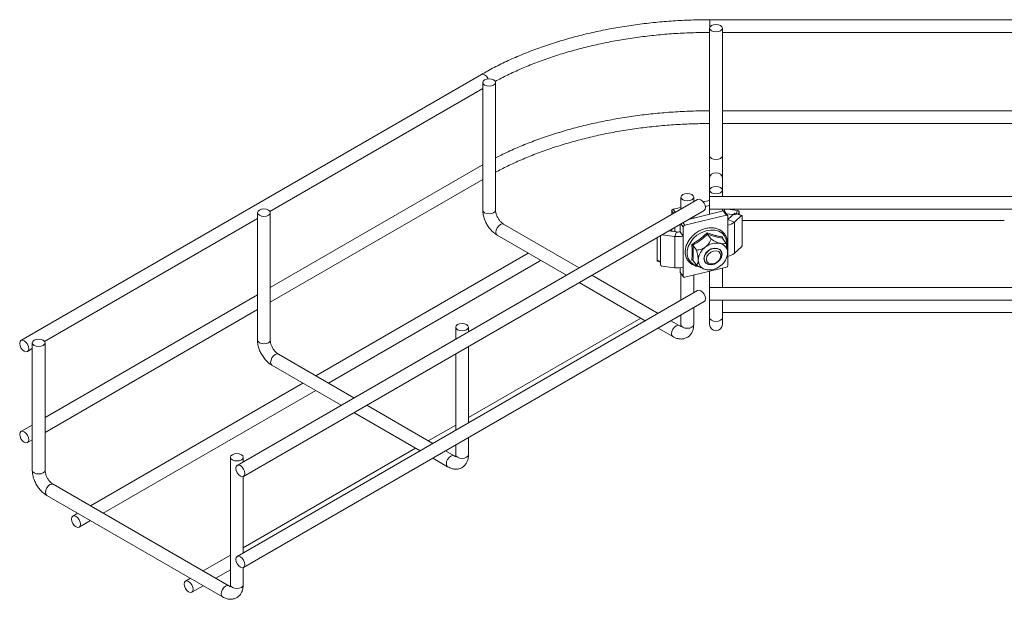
# Model space of a CAD drawing. Header units: millimetres. Extents: x 629 to 3946, y -402 to 1746.
# Tile 1 of 18: x 669 to 978, y -321 to -139. Entities that reach past the tile are written whole.
import ezdxf

# ---------------------------------------------------------------- set-up
doc = ezdxf.new("R2010")
doc.units = ezdxf.units.MM

msp = doc.modelspace()

# ---------------------------------------------------------------- linework, layer by layer
at = {"color": 7, "linetype": 'Continuous', "lineweight": 15}
for p, q in [((989.92, -139.01), (885.92, -139.01)), ((885.84, -141.69), (885.84, -181.7)), ((889.84, -181.7), (889.84, -141.69)), ((889.84, -143.01), (985.84, -143.01)), ((814.21, -156.19), (669.65, -239.64)), ((747.78, -199.15), (814.62, -160.57)), ((814.62, -158.74), (814.62, -198.75)), ((818.62, -198.75), (818.62, -158.74)), ((985.84, -167.59), (889.84, -167.59)), ((889.84, -171.59), (985.84, -171.59)), ((814.21, -184.77), (747.91, -223.04)), ((814.62, -184.53), (814.21, -184.77)), ((747.91, -227.66), (814.62, -189.15)), ((885.84, -188.67), (885.84, -192.49)), ((889.84, -192.49), (889.84, -188.67)), ((876.85, -194.66), (876.85, -198.4)), ((880.85, -196.09), (880.85, -194.66)), ((885.84, -192.49), (885.84, -194.43)), ((989.84, -194.43), (885.84, -194.43)), ((889.84, -194.43), (889.84, -192.49)), ((882.09, -195.38), (737.54, -278.83)), ((885.84, -195.71), (883.86, -196.19)), ((885.84, -197.27), (884.48, -197.6)), ((739.54, -282.29), (884.09, -198.84)), ((743.91, -199.56), (743.91, -239.57)), ((747.91, -239.57), (747.91, -199.56)), ((873.93, -198.99), (873.93, -200.09)), ((876.85, -197.88), (874.39, -198.47)), ((878.03, -203.5), (891.1, -200.35)), ((879.22, -201.65), (890.14, -199.02)), ((880.85, -201.26), (880.85, -200.71)), ((885.84, -198.43), (885.84, -200.05)), ((885.84, -198.43), (989.84, -198.43)), ((889.84, -199.09), (889.84, -198.43)), ((891.1, -200.35), (890.14, -199.02)), ((891.51, -200.46), (890.54, -199.13)), ((894.09, -200.25), (891.07, -199.87)), ((894.62, -198.84), (891.41, -198.43)), ((891.56, -201.68), (893.71, -199.72)), ((891.56, -200.65), (891.56, -203.5)), ((895.82, -200.49), (893.63, -202.5)), ((895.82, -200.49), (893.71, -199.72)), ((894.09, -200.25), (894.62, -198.84)), ((896, -200.43), (894.58, -199.92)), ((895.11, -199.31), (895.11, -200.11)), ((896.09, -200.66), (896.09, -209.64)), ((677.07, -239.97), (743.91, -201.39)), ((844.9, -216.85), (821.16, -203.14)), ((876.61, -203.16), (876.61, -205.55)), ((891.56, -203.5), (891.56, -213.3)), ((893.63, -202.5), (893.63, -212.29)), ((896.09, -202.02), (978.36, -202.02)), ((819.16, -206.6), (840.9, -219.15)), ((870.38, -206.86), (870.38, -215.84)), ((870.4, -206.74), (870.4, -206.75)), ((870.87, -206.51), (870.81, -206.51)), ((870.87, -206.51), (874.88, -207.02)), ((872.91, -205.29), (875.41, -205.61)), ((875.41, -205.61), (874.88, -207.02)), ((874.88, -207.02), (874.88, -216.82)), ((876.61, -205.55), (877.57, -206.88)), ((877.57, -204.02), (877.57, -206.88)), ((877.57, -206.88), (877.57, -216.68)), ((885.23, -206.29), (886.36, -207.86)), ((869.4, -207.32), (869.4, -214.49)), ((880.62, -209.76), (881.75, -211.33)), ((889.84, -207.54), (890.98, -209.1)), ((889.93, -207.16), (889.95, -207.69)), ((828.89, -212.22), (762.18, -250.73)), ((889.31, -211.53), (889.27, -211.47)), ((891.38, -213.11), (891.41, -212.98)), ((895.82, -210.29), (893.63, -212.29)), ((766.18, -253.04), (832.47, -214.77)), ((869.5, -214.72), (870.38, -215.04)), ((870.87, -216.31), (874.88, -216.82)), ((880.71, -214.61), (880.24, -214.45)), ((880.62, -214.48), (881.75, -216.04)), ((884.41, -214.99), (884.45, -215.05)), ((891.56, -213.3), (891.56, -216.16)), ((869.65, -231.14), (848.9, -219.15)), ((876.61, -218.2), (876.61, -216.84)), ((876.61, -218.2), (877.57, -219.53)), ((876.66, -218.39), (877.63, -219.72)), ((876.85, -218.64), (876.85, -226.98)), ((877.57, -219.53), (877.57, -216.68)), ((878.03, -219.83), (891.1, -216.68)), ((880.85, -224.67), (880.85, -219.15)), ((885.21, -217.5), (885.3, -217.5)), ((885.84, -217.95), (885.84, -223.01)), ((889.84, -223.01), (889.84, -216.98)), ((844.9, -221.46), (865.65, -233.44)), ((743.91, -225.35), (677.2, -263.86)), ((882.09, -223.96), (737.54, -307.4)), ((989.84, -223.01), (885.84, -223.01)), ((739.54, -310.87), (884.09, -227.42)), ((885.84, -227.01), (885.84, -232.5)), ((885.84, -227.01), (989.84, -227.01)), ((889.84, -232.5), (889.84, -227.01)), ((677.2, -268.48), (743.91, -229.97)), ((876.85, -231.6), (876.85, -234.67)), ((880.85, -234.67), (880.85, -229.29)), ((889.84, -230.88), (985.84, -230.88)), ((864.24, -232.63), (810.14, -263.86)), ((876.31, -234.98), (873.65, -233.44)), ((806.14, -235.48), (806.14, -239.22)), ((810.14, -236.91), (810.14, -235.48)), ((869.65, -235.75), (874.31, -238.44)), ((673.2, -240.38), (673.2, -280.39)), ((677.2, -280.39), (677.2, -240.38)), ((671.65, -243.1), (673.2, -242.21)), ((774.19, -257.67), (750.45, -243.96)), ((806.14, -243.84), (806.14, -267.8)), ((810.14, -265.49), (810.14, -241.53)), ((748.45, -247.42), (770.19, -259.98)), ((758.18, -253.04), (691.46, -291.55)), ((695.47, -293.86), (762.18, -255.35)), ((774.19, -262.28), (794.94, -274.26)), ((798.94, -271.96), (778.19, -259.98)), ((673.2, -266.17), (669.65, -268.22)), ((806.14, -266.17), (797.53, -271.14)), ((671.65, -271.68), (673.2, -270.79)), ((810.14, -275.49), (810.14, -270.11)), ((793.53, -273.45), (739.43, -304.68)), ((805.6, -275.8), (802.94, -274.26)), ((806.14, -272.42), (806.14, -275.49)), ((735.43, -276.3), (735.43, -316.31)), ((739.43, -277.73), (739.43, -276.3)), ((798.94, -276.57), (803.6, -279.26)), ((739.43, -306.31), (739.43, -282.34)), ((734.89, -316.62), (679.74, -284.78)), ((677.74, -288.24), (732.89, -320.08)), ((687.46, -293.86), (685.92, -294.75)), ((687.92, -298.22), (691.46, -296.17)), ((735.43, -306.99), (726.82, -311.96)), ((730.82, -314.27), (735.43, -311.61)), ((739.43, -316.31), (739.43, -310.92)), ((722.82, -314.27), (721.27, -315.16)), ((723.27, -318.63), (726.82, -316.58))]:
    msp.add_line(p, q, dxfattribs=at)
at = {"color": 8, "linetype": 'Continuous', "lineweight": 15}
for p, q in [((814.62, -184.68), (814.21, -184.77)), ((874.49, -199.76), (873.93, -198.99)), ((874.39, -198.47), (875.08, -199.42)), ((890.36, -199.01), (890.58, -198.43)), ((895.11, -199.31), (894.85, -200.01)), ((877.57, -204.02), (876.85, -203.02)), ((877.44, -202.68), (878.03, -203.5)), ((893.63, -202.5), (891.56, -201.74)), ((870.88, -206.46), (870.87, -206.51)), ((873.97, -204.68), (873.97, -205.43)), ((874.89, -204.15), (874.89, -205.54)), ((869.4, -214.49), (870.38, -214.85))]:
    msp.add_line(p, q, dxfattribs=at)
at = {"color": 8, "linetype": 'Continuous', "lineweight": 15, "flags": 128}
for points in [[(885.92, -141.37), (885.92, -140.67), (885.92, -139.95), (885.92, -139.38), (885.92, -139.06), (885.92, -139.01)], [(816.34, -157.59), (816.21, -157.34), (815.75, -156.72), (815.21, -156.29), (814.67, -156.1), (814.21, -156.19)], [(885.84, -181.7), (885.99, -182.14), (886.43, -182.52), (887.07, -182.77), (887.84, -182.85), (888.61, -182.77), (889.25, -182.52), (889.69, -182.14), (889.84, -181.7)], [(885.84, -188.67), (885.99, -188.04), (886.43, -187.51), (887.07, -187.16), (887.84, -187.04), (888.61, -187.16), (889.25, -187.51), (889.69, -188.04), (889.84, -188.67)], [(814.62, -198.75), (814.77, -199.19), (815.21, -199.56), (815.86, -199.81), (816.62, -199.9), (817.39, -199.81), (818.04, -199.56), (818.47, -199.19), (818.62, -198.75), (818.62, -198.75)], [(819.16, -206.6), (819.16, -206.6), (818.85, -206.25), (818.74, -205.69), (818.85, -205), (819.16, -204.29), (819.62, -203.67), (820.16, -203.24), (820.7, -203.05), (821.16, -203.14)], [(891.18, -209.71), (891.21, -209.18), (891.04, -207.95), (890.54, -206.87), (889.75, -205.99), (888.7, -205.37), (887.45, -205.03), (886.07, -205), (884.63, -205.27), (883.21, -205.84), (881.88, -206.66), (880.73, -207.7), (879.8, -208.91), (879.15, -210.2), (878.82, -211.53), (878.82, -212.8), (879.15, -213.97), (879.8, -214.95), (880.73, -215.71), (881.88, -216.19), (882.19, -216.26)], [(874.31, -238.44), (874.01, -238.09), (873.9, -237.53), (874.01, -236.84), (874.31, -236.13), (874.77, -235.51), (875.31, -235.08), (875.85, -234.89), (876.31, -234.98), (876.33, -234.99)], [(880.26, -235.49), (879.61, -235.74), (878.85, -235.82), (878.08, -235.74), (877.43, -235.49), (877, -235.11), (876.85, -234.67)], [(880.85, -234.67), (880.7, -235.11), (880.26, -235.49)], [(887.84, -233.65), (887.07, -233.57), (886.43, -233.32), (885.99, -232.94), (885.84, -232.5)], [(889.84, -232.5), (889.69, -232.94), (889.25, -233.32), (888.61, -233.57), (887.84, -233.65)], [(743.91, -239.57), (744.06, -240.01), (744.5, -240.38), (745.15, -240.63), (745.91, -240.72), (746.68, -240.63), (747.33, -240.38), (747.76, -240.01), (747.91, -239.57), (747.91, -239.57)], [(748.45, -247.42), (748.45, -247.42), (748.14, -247.07), (748.03, -246.51), (748.14, -245.82), (748.45, -245.11), (748.91, -244.5), (749.45, -244.06), (749.99, -243.87), (750.45, -243.96)], [(803.6, -279.26), (803.29, -278.91), (803.19, -278.35), (803.29, -277.66), (803.6, -276.95), (804.06, -276.34), (804.6, -275.9), (805.14, -275.71), (805.6, -275.8), (805.62, -275.81)], [(809.55, -276.31), (808.9, -276.56), (808.14, -276.64), (807.37, -276.56), (806.72, -276.31), (806.29, -275.93), (806.14, -275.49)], [(810.14, -275.49), (809.98, -275.93), (809.55, -276.31)], [(673.2, -280.39), (673.35, -280.83), (673.79, -281.2), (674.44, -281.46), (675.2, -281.54), (675.97, -281.46), (676.62, -281.2), (677.05, -280.83), (677.2, -280.39)], [(677.74, -288.24), (677.74, -288.24), (677.43, -287.89), (677.32, -287.33), (677.43, -286.64), (677.74, -285.93), (678.2, -285.32), (678.74, -284.88), (679.28, -284.69), (679.74, -284.78)], [(732.89, -320.08), (732.58, -319.73), (732.48, -319.17), (732.58, -318.48), (732.89, -317.77), (733.35, -317.16), (733.89, -316.72), (734.43, -316.53), (734.89, -316.62), (734.91, -316.63)], [(738.84, -317.13), (738.19, -317.38), (737.43, -317.46), (736.66, -317.38), (736.01, -317.13), (735.58, -316.75), (735.43, -316.31)], [(739.43, -316.31), (739.27, -316.75), (738.84, -317.13)]]:
    msp.add_lwpolyline(points, dxfattribs=at)
at = {"color": 7, "linetype": 'Continuous', "lineweight": 15, "flags": 128}
for points in [[(887.84, -140.53), (887.07, -140.62), (886.43, -140.87), (885.99, -141.25), (885.84, -141.69), (885.99, -142.13), (886.43, -142.51), (887.07, -142.76), (887.84, -142.84), (888.61, -142.76), (889.25, -142.51), (889.69, -142.13), (889.84, -141.69), (889.69, -141.25), (889.25, -140.87), (888.61, -140.62), (887.84, -140.53)], [(815.21, -157.92), (814.77, -158.3), (814.62, -158.74), (814.77, -159.18), (815.21, -159.55), (815.86, -159.8), (816.62, -159.89), (817.39, -159.8), (818.04, -159.55), (818.47, -159.18), (818.62, -158.74), (818.47, -158.3), (818.04, -157.92), (817.39, -157.67), (816.62, -157.58), (815.86, -157.67), (815.21, -157.92)], [(885.84, -181.7), (885.84, -182.55), (885.84, -183.48), (885.84, -184.45), (885.84, -185.43), (885.84, -186.38), (885.84, -187.25), (885.84, -188.03), (885.84, -188.67)], [(889.84, -188.67), (889.84, -188.03), (889.84, -187.25), (889.84, -186.38), (889.84, -185.43), (889.84, -184.45), (889.84, -183.48), (889.84, -182.55), (889.84, -181.7)], [(887.84, -193.64), (887.07, -193.56), (886.43, -193.31), (885.99, -192.93), (885.84, -192.49), (885.99, -192.05), (886.43, -191.67), (887.07, -191.42), (887.84, -191.34), (888.61, -191.42), (889.25, -191.67), (889.69, -192.05), (889.84, -192.49), (889.69, -192.93), (889.25, -193.31), (888.61, -193.56), (887.84, -193.64)], [(880.26, -195.48), (879.61, -195.73), (878.85, -195.81), (878.08, -195.73), (877.43, -195.48), (877, -195.1), (876.85, -194.66), (877, -194.22), (877.43, -193.84), (878.08, -193.59), (878.85, -193.5), (879.61, -193.59), (880.26, -193.84), (880.7, -194.22), (880.85, -194.66), (880.7, -195.1), (880.26, -195.48)], [(885.84, -198.43), (885.84, -198.36), (885.84, -198.02), (885.84, -197.43), (885.84, -196.69), (885.84, -195.91), (885.84, -195.21), (885.84, -194.7), (885.84, -194.45), (885.84, -194.43)], [(884.5, -197.92), (884.4, -197.24), (884.09, -196.53), (883.63, -195.91), (883.09, -195.48), (882.55, -195.29), (882.09, -195.38)], [(744.5, -198.74), (744.06, -199.12), (743.91, -199.56), (744.06, -200), (744.5, -200.37), (745.15, -200.62), (745.91, -200.71), (746.68, -200.62), (747.33, -200.37), (747.76, -200), (747.91, -199.56), (747.76, -199.12), (747.33, -198.74), (746.68, -198.49), (745.91, -198.4), (745.15, -198.49), (744.5, -198.74)], [(884.09, -198.84), (884.09, -198.84), (884.4, -198.49), (884.5, -197.92)], [(896.09, -200.66), (896.09, -200.58), (896.07, -200.52), (896.05, -200.47), (896.01, -200.44), (895.97, -200.43), (895.93, -200.43), (895.88, -200.45), (895.82, -200.49)], [(870.4, -206.75), (870.39, -206.78), (870.38, -206.86)], [(889.74, -212.6), (889.57, -213.5), (889.07, -214.39), (888.31, -215.13), (887.38, -215.66), (886.38, -215.9), (885.45, -215.82), (884.69, -215.44), (884.19, -214.8), (884.02, -213.98), (884.19, -213.07), (884.69, -212.19), (885.45, -211.44), (886.38, -210.91), (887.38, -210.67), (888.31, -210.75), (889.07, -211.13), (889.57, -211.77), (889.74, -212.6)], [(884.92, -212.03), (885.71, -211.35), (886.64, -210.9), (887.6, -210.75), (888.47, -210.9), (889.15, -211.33), (889.55, -212.01), (889.64, -212.83), (889.39, -213.72), (888.84, -214.55), (888.05, -215.22), (887.12, -215.67), (886.16, -215.83), (885.29, -215.68), (884.61, -215.24), (884.21, -214.57), (884.12, -213.74), (884.37, -212.86), (884.92, -212.03)], [(885.5, -212.55), (886.23, -211.95), (887.09, -211.58), (887.96, -211.53), (888.69, -211.78), (889.18, -212.31), (889.35, -213.04), (889.18, -213.84), (888.69, -214.61), (887.96, -215.22), (887.09, -215.58), (886.23, -215.63), (885.5, -215.38), (885.01, -214.85), (884.84, -214.13), (885.01, -213.32), (885.5, -212.55)], [(832.47, -214.77), (832.47, -214.77), (832.76, -214.46)], [(884.5, -226.5), (884.4, -225.82), (884.09, -225.11), (883.63, -224.49), (883.09, -224.05), (882.55, -223.87), (882.09, -223.96)], [(885.84, -227.01), (885.84, -226.94), (885.84, -226.6), (885.84, -226.01), (885.84, -225.27), (885.84, -224.49), (885.84, -223.79), (885.84, -223.28), (885.84, -223.03), (885.84, -223.01)], [(884.09, -227.42), (884.09, -227.42), (884.4, -227.07), (884.5, -226.5)], [(809.55, -236.3), (808.9, -236.55), (808.14, -236.63), (807.37, -236.55), (806.72, -236.3), (806.29, -235.92), (806.14, -235.48), (806.29, -235.04), (806.72, -234.66), (807.37, -234.41), (808.14, -234.32), (808.9, -234.41), (809.55, -234.66), (809.98, -235.04), (810.14, -235.48), (809.98, -235.92), (809.55, -236.3)], [(885.84, -232.5), (885.84, -232.97), (885.84, -233.38), (885.84, -233.75), (885.84, -234.05), (885.84, -234.3), (885.84, -234.47), (885.84, -234.58), (885.84, -234.61)], [(889.84, -234.61), (889.84, -234.58), (889.84, -234.47), (889.84, -234.3), (889.84, -234.05), (889.84, -233.75), (889.84, -233.38), (889.84, -232.97), (889.84, -232.5)], [(669.24, -240.55), (669.35, -241.24), (669.65, -241.95), (670.11, -242.57), (670.65, -243), (671.2, -243.19), (671.65, -243.1), (671.96, -242.75), (672.07, -242.19), (671.96, -241.5), (671.65, -240.79), (671.2, -240.17), (670.65, -239.74), (670.11, -239.55), (669.65, -239.64), (669.35, -239.99), (669.24, -240.55)], [(673.79, -239.56), (673.35, -239.94), (673.2, -240.38), (673.35, -240.82), (673.79, -241.19), (674.44, -241.44), (675.2, -241.53), (675.97, -241.44), (676.62, -241.19), (677.05, -240.82), (677.2, -240.38), (677.05, -239.94), (676.62, -239.56), (675.97, -239.31), (675.2, -239.22), (674.44, -239.31), (673.79, -239.56)], [(669.24, -269.13), (669.35, -269.82), (669.65, -270.53), (670.11, -271.14), (670.65, -271.58), (671.2, -271.77), (671.65, -271.68), (671.96, -271.33), (672.07, -270.76), (671.96, -270.08), (671.65, -269.37), (671.2, -268.75), (670.65, -268.32), (670.11, -268.13), (669.65, -268.22), (669.35, -268.57), (669.24, -269.13)], [(738.84, -277.12), (738.19, -277.37), (737.43, -277.45), (736.66, -277.37), (736.01, -277.12), (735.58, -276.74), (735.43, -276.3), (735.58, -275.86), (736.01, -275.48), (736.66, -275.23), (737.43, -275.15), (738.19, -275.23), (738.84, -275.48), (739.27, -275.86), (739.43, -276.3), (739.27, -276.74), (738.84, -277.12)], [(737.12, -279.74), (737.23, -280.43), (737.54, -281.13), (738, -281.75), (738.54, -282.19), (739.08, -282.38), (739.54, -282.29), (739.84, -281.94), (739.95, -281.37), (739.84, -280.69), (739.54, -279.98), (739.08, -279.36), (738.54, -278.92), (738, -278.74), (737.54, -278.83), (737.23, -279.18), (737.12, -279.74)], [(685.5, -295.67), (685.61, -296.36), (685.92, -297.06), (686.38, -297.68), (686.92, -298.12), (687.46, -298.31), (687.92, -298.22), (688.23, -297.86), (688.33, -297.3), (688.23, -296.61), (687.92, -295.91), (687.46, -295.29), (686.92, -294.85), (686.38, -294.66), (685.92, -294.75), (685.61, -295.11), (685.5, -295.67)], [(737.12, -308.32), (737.23, -309.01), (737.54, -309.71), (738, -310.33), (738.54, -310.77), (739.08, -310.96), (739.54, -310.87), (739.84, -310.52), (739.95, -309.95), (739.84, -309.27), (739.54, -308.56), (739.08, -307.94), (738.54, -307.5), (738, -307.31), (737.54, -307.4), (737.23, -307.76), (737.12, -308.32)], [(720.86, -316.08), (720.97, -316.77), (721.27, -317.47), (721.73, -318.09), (722.27, -318.53), (722.81, -318.72), (723.27, -318.63), (723.58, -318.27), (723.69, -317.71), (723.58, -317.02), (723.27, -316.32), (722.81, -315.7), (722.27, -315.26), (721.73, -315.07), (721.27, -315.16), (720.97, -315.52), (720.86, -316.08)]]:
    msp.add_lwpolyline(points, dxfattribs=at)
at = {"color": 7, "linetype": 'Continuous', "lineweight": 15}
for centre, radius, start, end in [((874.51, -199.04), 0.588, 102.1516, 174.64), ((890.25, -199.37), 0.375, 39.9613, 108.3111), ((891.22, -200.66), 0.338, 2.8557, 111.6025), ((894.59, -199.36), 0.528, 6.1892, 86.0352), ((878.16, -204.08), 0.588, 102.1516, 174.64), ((890.59, -198.88), 4.72, 281.8885, 310.0853), ((875.83, -199.49), 7.59, 262.7568, 283.2315), ((875.83, -202.26), 3.37, 262.7558, 283.2318), ((888.05, -214.61), 5.53, 78.1579, 128.9649), ((888.49, -212.12), 3, 358.9049, 76.5932), ((895.11, -209.62), 0.978, 316.5864, 358.8343), ((887.63, -214.73), 5.37, 124.6786, 176.5017), ((886.13, -211.85), 5.38, 304.679, 356.5011), ((890.59, -208.68), 4.72, 281.8885, 310.0853), ((869.62, -214.53), 0.223, 169.7057, 236.2839), ((870.9, -215.79), 0.528, 186.1843, 266.0401), ((885.27, -214.46), 3, 178.9045, 256.5928), ((885.71, -211.96), 5.53, 258.1582, 308.9646), ((890.98, -216.11), 0.588, 282.1554, 354.6362), ((875.83, -209.29), 7.59, 262.7568, 283.2315), ((876.91, -218.21), 0.305, 179.0196, 215.3807), ((877.91, -219.52), 0.337, 182.8524, 291.6059), ((887.84, -234.61), 2, 180, 0)]:
    msp.add_arc(centre, radius, start, end, dxfattribs=at)
for points, knots in [([(885.92, -139.01), (884.92, -139.02), (882.03, -139.03), (877.26, -139.2), (871.62, -139.57), (866.02, -140.12), (860.48, -140.86), (855.03, -141.77), (849.66, -142.86), (844.41, -144.12), (839.28, -145.55), (834.3, -147.15), (829.48, -148.9), (824.83, -150.81), (820.37, -152.88), (816.85, -154.69), (814.85, -155.83), (814.21, -156.19)], [0, 0, 0, 0, 0.037618, 0.108983, 0.180357, 0.251736, 0.323124, 0.394521, 0.465931, 0.537357, 0.608801, 0.680264, 0.751748, 0.823256, 0.894786, 0.96634, 1, 1, 1, 1]), ([(818.49, -158.39), (819.78, -157.7), (822.43, -156.31), (826.7, -154.36), (831.22, -152.52), (835.92, -150.82), (840.78, -149.28), (845.79, -147.89), (850.93, -146.68), (856.19, -145.62), (861.53, -144.75), (866.96, -144.04), (872.46, -143.51), (877.99, -143.17), (882.49, -143.03), (885.13, -143.02), (885.92, -143.01)], [0, 0, 0, 0, 0.071, 0.145667, 0.220352, 0.295057, 0.369783, 0.444529, 0.519295, 0.59408, 0.668879, 0.743692, 0.818516, 0.893348, 0.968185, 1, 1, 1, 1]), ([(885.92, -167.59), (884.92, -167.6), (882.03, -167.61), (877.26, -167.78), (871.62, -168.15), (866.02, -168.7), (860.48, -169.44), (855.03, -170.35), (849.66, -171.44), (844.41, -172.7), (839.28, -174.13), (834.3, -175.73), (829.48, -177.48), (824.83, -179.4), (821.21, -181.04), (819.21, -182.09), (818.62, -182.4)], [0, 0, 0, 0, 0.0406854, 0.1178693, 0.1950632, 0.2722629, 0.349471, 0.4266903, 0.5039233, 0.5811733, 0.658442, 0.7357322, 0.8130457, 0.8903836, 0.9677469, 1, 1, 1, 1]), ([(818.62, -186.89), (819.87, -186.24), (822.48, -184.86), (826.71, -182.94), (831.22, -181.1), (835.92, -179.4), (840.78, -177.86), (845.79, -176.47), (850.93, -175.25), (856.19, -174.2), (861.53, -173.32), (866.96, -172.62), (872.46, -172.09), (877.99, -171.75), (882.49, -171.61), (885.13, -171.59), (885.92, -171.59)], [0, 0, 0, 0, 0.06871, 0.143561, 0.218429, 0.293319, 0.368229, 0.44316, 0.51811, 0.593079, 0.668063, 0.74306, 0.818068, 0.893085, 0.968106, 1, 1, 1, 1]), ([(814.62, -198.75), (814.63, -199), (814.65, -199.7), (814.9, -200.9), (815.4, -202.28), (816.11, -203.6), (816.99, -204.8), (818.01, -205.85), (818.78, -206.35), (819.16, -206.6)], [0, 0, 0, 0, 0.085868, 0.238022, 0.389738, 0.541078, 0.692968, 0.846562, 1, 1, 1, 1]), ([(821.16, -203.14), (821.06, -203.08), (820.79, -202.91), (820.28, -202.46), (819.68, -201.74), (819.17, -200.87), (818.81, -199.97), (818.64, -199.23), (818.63, -198.88), (818.62, -198.75)], [0, 0, 0, 0, 0.082293, 0.239608, 0.402282, 0.56915, 0.736977, 0.90151, 1, 1, 1, 1]), ([(891.23, -210.22), (891.3, -209.86), (891.38, -209.42), (891.39, -208.77), (891.35, -208.07), (891.08, -207.07), (890.48, -206.05), (889.63, -205.23), (888.57, -204.65), (887.35, -204.32), (886.02, -204.25), (884.63, -204.46), (883.24, -204.93), (881.92, -205.65), (880.72, -206.57), (879.7, -207.67), (878.91, -208.9), (878.38, -210.19), (878.14, -211.5), (878.21, -212.76), (878.58, -213.92), (879.23, -214.9), (880.13, -215.69), (881.22, -216.19), (882.03, -216.47), (882.47, -216.46), (882.47, -216.46)], [0, 0, 0, 0, 0.039741, 0.046817, 0.072238, 0.118621, 0.164615, 0.210204, 0.255719, 0.301533, 0.34781, 0.394458, 0.441307, 0.488238, 0.535214, 0.582248, 0.629354, 0.676531, 0.723688, 0.770628, 0.817098, 0.862993, 0.908549, 0.954094, 0.999992, 1, 1, 1, 1]), ([(880.24, -209.5), (881.1, -208.98), (882.34, -208.23), (883.93, -206.94), (884.66, -206.25), (885.08, -205.85)], [0, 0, 0, 0, 0.4997283, 0.7147974, 1, 1, 1, 1]), ([(885.23, -206.29), (884.51, -206.94), (883.08, -208.24), (881.44, -209.25), (880.62, -209.76)], [0, 0, 0, 0, 0.500001, 1, 1, 1, 1]), ([(885.08, -205.85), (885.94, -206.16), (887.17, -206.59), (888.76, -206.97), (889.51, -207.09), (889.93, -207.16)], [0, 0, 0, 0, 0.499731, 0.714799, 1, 1, 1, 1]), ([(885.23, -206.29), (885.21, -206.27), (885.18, -206.22), (885.14, -206.11), (885.11, -205.98), (885.09, -205.9), (885.08, -205.85), (885.08, -205.85)], [0, 0, 0, 0, 0.236193, 0.471411, 0.732471, 0.992088, 1, 1, 1, 1]), ([(889.84, -207.54), (889.12, -207.4), (887.69, -207.13), (886.05, -206.57), (885.23, -206.29)], [0, 0, 0, 0, 0.499999, 1, 1, 1, 1]), ([(880.24, -214.45), (880.3, -213.7), (880.39, -212.63), (880.35, -210.92), (880.28, -210.01), (880.24, -209.5)], [0, 0, 0, 0, 0.5004636, 0.7151616, 1, 1, 1, 1]), ([(880.24, -209.5), (880.24, -209.5), (880.28, -209.52), (880.36, -209.56), (880.47, -209.62), (880.56, -209.7), (880.6, -209.74), (880.62, -209.76)], [0, 0, 0, 0, 0.007917, 0.267558, 0.528608, 0.763825, 1, 1, 1, 1]), ([(880.62, -209.76), (880.67, -210.62), (880.77, -212.33), (880.67, -213.76), (880.62, -214.48)], [0, 0, 0, 0, 0.499212, 1, 1, 1, 1]), ([(884.57, -210.31), (884.79, -210.12), (885.36, -209.64), (885.93, -208.77), (886.24, -208.13), (886.36, -207.86)], [0, 0, 0, 0, 0.259124, 0.686781, 1, 1, 1, 1]), ([(886.36, -207.86), (886.93, -208.18), (887.81, -208.69), (888.77, -209.08), (889.12, -209.18), (889.19, -209.19)], [0, 0, 0, 0, 0.599195, 0.92796, 1, 1, 1, 1]), ([(889.19, -209.19), (889.4, -209.24), (889.97, -209.37), (890.55, -209.29), (890.85, -209.16), (890.98, -209.1)], [0, 0, 0, 0, 0.2591238, 0.6867812, 1, 1, 1, 1]), ([(889.84, -207.54), (889.83, -207.51), (889.81, -207.46), (889.82, -207.37), (889.86, -207.27), (889.9, -207.2), (889.93, -207.16), (889.93, -207.16)], [0, 0, 0, 0, 0.236194, 0.471396, 0.732448, 0.992097, 1, 1, 1, 1]), ([(890.98, -209.1), (891.02, -209.26), (891.19, -209.93), (891.41, -210.96), (891.49, -211.82), (891.49, -212.14), (891.49, -212.17)], [0, 0, 0, 0, 0.1478801, 0.6465408, 0.9592433, 1, 1, 1, 1]), ([(881.75, -211.33), (882.32, -211.24), (883.19, -211.09), (884.16, -210.61), (884.51, -210.35), (884.57, -210.31)], [0, 0, 0, 0, 0.599195, 0.92796, 1, 1, 1, 1]), ([(882.27, -214.4), (882.27, -214.36), (882.26, -214.05), (882.18, -213.19), (881.96, -212.16), (881.79, -211.48), (881.75, -211.33)], [0, 0, 0, 0, 0.0407568, 0.353459, 0.8521199, 1, 1, 1, 1]), ([(891.49, -212.17), (891.49, -212.41), (891.48, -212.72), (891.42, -212.9), (891.4, -212.93)], [0, 0, 0, 0, 0.788266, 1, 1, 1, 1]), ([(880.24, -214.45), (880.24, -214.45), (880.28, -214.43), (880.36, -214.41), (880.47, -214.4), (880.56, -214.42), (880.6, -214.46), (880.62, -214.48)], [0, 0, 0, 0, 0.007917, 0.267558, 0.528608, 0.763825, 1, 1, 1, 1]), ([(881.75, -216.04), (881.83, -215.95), (882.02, -215.71), (882.23, -215.2), (882.26, -214.62), (882.27, -214.4)], [0, 0, 0, 0, 0.300848, 0.727791, 1, 1, 1, 1]), ([(884.57, -217.38), (884.34, -217.3), (883.72, -217.11), (882.73, -216.61), (882.04, -216.21), (881.75, -216.04)], [0, 0, 0, 0, 0.259122, 0.686785, 1, 1, 1, 1]), ([(885.21, -217.48), (885.07, -217.47), (884.87, -217.46), (884.63, -217.39), (884.57, -217.38)], [0, 0, 0, 0, 0.742135, 1, 1, 1, 1]), ([(874.31, -238.44), (874.54, -238.56), (875.12, -238.87), (876.09, -239.16), (877.19, -239.23), (878.25, -239.01), (879.21, -238.49), (879.98, -237.72), (880.5, -236.77), (880.8, -235.75), (880.83, -235.02), (880.85, -234.67)], [0, 0, 0, 0, 0.077774, 0.201584, 0.317629, 0.4288, 0.54882, 0.66323, 0.776196, 0.89343, 1, 1, 1, 1]), ([(876.85, -234.67), (876.84, -234.77), (876.84, -235.04), (876.75, -235.27), (876.75, -235.27), (876.75, -235.26)], [0, 0, 0, 0, 0.243873, 0.702207, 1, 1, 1, 1]), ([(876.88, -235.2), (876.88, -235.2), (876.91, -235.19), (876.72, -235.19), (876.44, -235.05), (876.31, -234.98)], [0, 0, 0, 0, 0.173346, 0.612574, 1, 1, 1, 1]), ([(743.91, -239.57), (743.92, -239.82), (743.94, -240.53), (744.19, -241.72), (744.69, -243.1), (745.4, -244.42), (746.28, -245.62), (747.3, -246.67), (748.06, -247.17), (748.45, -247.42)], [0, 0, 0, 0, 0.085868, 0.238022, 0.389738, 0.541078, 0.692968, 0.846562, 1, 1, 1, 1]), ([(750.45, -243.96), (750.35, -243.9), (750.08, -243.73), (749.56, -243.28), (748.97, -242.56), (748.46, -241.69), (748.1, -240.79), (747.93, -240.05), (747.92, -239.7), (747.91, -239.57)], [0, 0, 0, 0, 0.082293, 0.239609, 0.402282, 0.569151, 0.736977, 0.90151, 1, 1, 1, 1]), ([(803.6, -279.26), (803.83, -279.38), (804.41, -279.69), (805.38, -279.98), (806.48, -280.05), (807.54, -279.83), (808.5, -279.31), (809.27, -278.54), (809.79, -277.59), (810.09, -276.57), (810.12, -275.84), (810.14, -275.49)], [0, 0, 0, 0, 0.077774, 0.201584, 0.317629, 0.4288, 0.548821, 0.66323, 0.776196, 0.893431, 1, 1, 1, 1]), ([(806.17, -276.02), (806.17, -276.02), (806.2, -276.01), (806.01, -276.01), (805.73, -275.87), (805.6, -275.8)], [0, 0, 0, 0, 0.173342, 0.612574, 1, 1, 1, 1]), ([(806.14, -275.49), (806.13, -275.59), (806.12, -275.86), (806.04, -276.09), (806.04, -276.09), (806.04, -276.08)], [0, 0, 0, 0, 0.243871, 0.702208, 1, 1, 1, 1]), ([(673.2, -280.39), (673.21, -280.64), (673.23, -281.35), (673.48, -282.54), (673.98, -283.92), (674.68, -285.24), (675.57, -286.44), (676.59, -287.49), (677.35, -287.99), (677.74, -288.24)], [0, 0, 0, 0, 0.085868, 0.238022, 0.389738, 0.541078, 0.692968, 0.846562, 1, 1, 1, 1]), ([(679.74, -284.78), (679.64, -284.72), (679.37, -284.55), (678.85, -284.1), (678.26, -283.38), (677.75, -282.51), (677.38, -281.61), (677.22, -280.87), (677.21, -280.52), (677.2, -280.39)], [0, 0, 0, 0, 0.082293, 0.239608, 0.402282, 0.56915, 0.736977, 0.90151, 1, 1, 1, 1]), ([(732.89, -320.08), (733.12, -320.2), (733.7, -320.51), (734.67, -320.8), (735.77, -320.87), (736.83, -320.65), (737.79, -320.13), (738.55, -319.36), (739.08, -318.41), (739.38, -317.39), (739.41, -316.66), (739.43, -316.31)], [0, 0, 0, 0, 0.077774, 0.201584, 0.317629, 0.4288, 0.54882, 0.66323, 0.776196, 0.893431, 1, 1, 1, 1]), ([(735.46, -316.84), (735.46, -316.84), (735.49, -316.83), (735.3, -316.83), (735.02, -316.69), (734.89, -316.62)], [0, 0, 0, 0, 0.17334, 0.612575, 1, 1, 1, 1]), ([(735.43, -316.31), (735.42, -316.41), (735.41, -316.68), (735.33, -316.91), (735.33, -316.91), (735.33, -316.9)], [0, 0, 0, 0, 0.24387, 0.702207, 1, 1, 1, 1])]:
    msp.add_open_spline(points, degree=3, knots=knots, dxfattribs=at)

doc.saveas('drawing.dxf')
